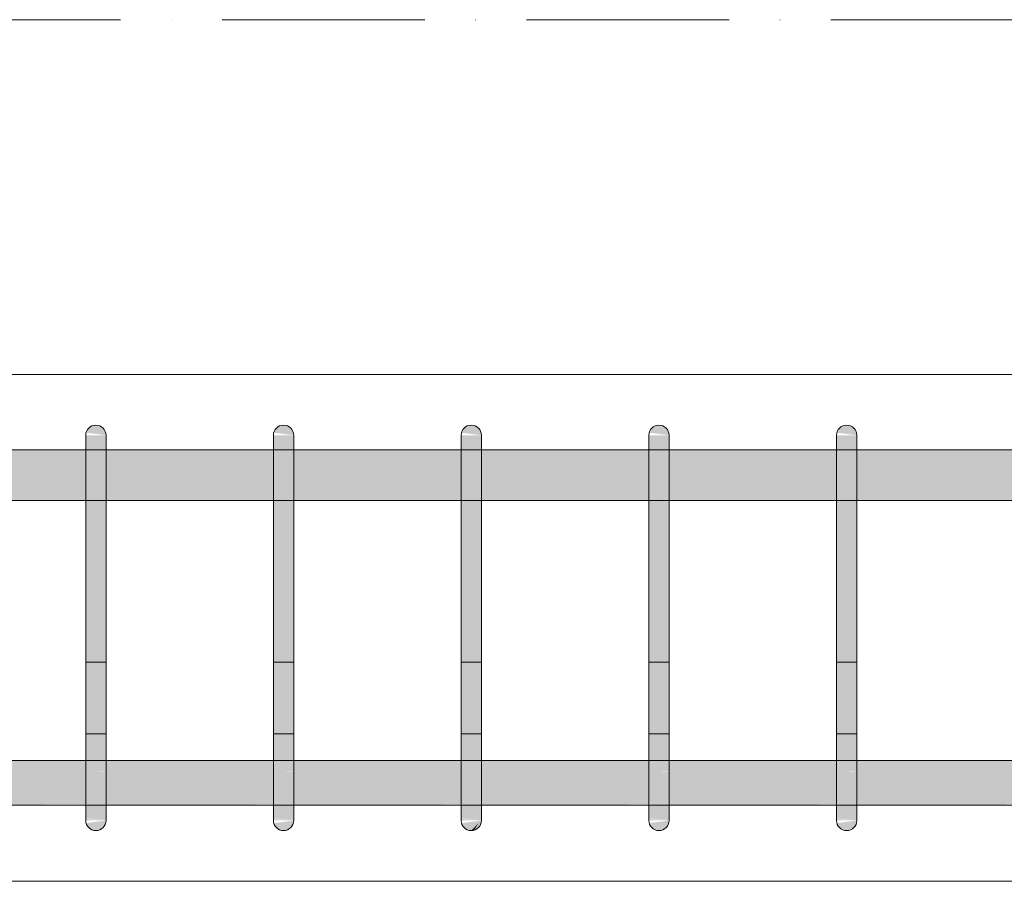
# Model space of a CAD drawing. Header units: millimetres. Extents: x -25607 to 9385, y 1894 to 10168.
# Tile 24 of 181: x -19703 to -19217, y 8670 to 9095. Entities that reach past the tile are written whole.
import ezdxf

# ---------------------------------------------------------------- set-up
doc = ezdxf.new("R2010")
doc.units = ezdxf.units.MM
doc.linetypes.add('Čerchovaná', pattern=[150, 100, -25, 0, -25])
for name, color, linetype, lineweight in [('A-FLOR-LEVL', 51, 'Continuous', 5), ('S-BEAM', 12, 'Continuous', 9), ('S-RBAR', 171, 'Continuous', 5)]:
    doc.layers.add(name, color=color, linetype=linetype, lineweight=lineweight)

msp = doc.modelspace()

# ---------------------------------------------------------------- hatches: boundary and pattern name
at = {"layer": 'S-RBAR'}
for points in [[(-19660, 8890), (-19660.17, 8891.29), (-19660.67, 8892.5), (-19661.46, 8893.54), (-19662.5, 8894.33), (-19663.71, 8894.83), (-19665, 8895), (-19666.29, 8894.83), (-19667.5, 8894.33), (-19668.54, 8893.54), (-19669.33, 8892.5), (-19669.83, 8891.29), (-19660.17, 8890.02)], [(-19567.45, 8890), (-19567.62, 8891.29), (-19568.12, 8892.5), (-19568.92, 8893.54), (-19569.95, 8894.33), (-19571.16, 8894.83), (-19572.45, 8895), (-19573.75, 8894.83), (-19574.95, 8894.33), (-19575.99, 8893.54), (-19576.78, 8892.5), (-19577.28, 8891.29), (-19567.62, 8890.02)], [(-19474.91, 8890), (-19475.08, 8891.29), (-19475.58, 8892.5), (-19476.37, 8893.54), (-19477.41, 8894.33), (-19478.62, 8894.83), (-19479.91, 8895), (-19481.2, 8894.83), (-19482.41, 8894.33), (-19483.44, 8893.54), (-19484.24, 8892.5), (-19484.74, 8891.29), (-19475.08, 8890.02)], [(-19382.36, 8890), (-19382.53, 8891.29), (-19383.03, 8892.5), (-19383.83, 8893.54), (-19384.86, 8894.33), (-19386.07, 8894.83), (-19387.36, 8895), (-19388.66, 8894.83), (-19389.86, 8894.33), (-19390.9, 8893.54), (-19391.69, 8892.5), (-19392.19, 8891.29), (-19382.53, 8890.02)], [(-19289.82, 8890), (-19289.99, 8891.29), (-19290.49, 8892.5), (-19291.28, 8893.54), (-19292.32, 8894.33), (-19293.52, 8894.83), (-19294.82, 8895), (-19296.11, 8894.83), (-19297.32, 8894.33), (-19298.35, 8893.54), (-19299.15, 8892.5), (-19299.65, 8891.29), (-19289.99, 8890.02)], [(-19660, 8865), (-19660, 8890), (-19670, 8890), (-19670, 8865)], [(-19567.45, 8865), (-19567.45, 8890), (-19577.45, 8890), (-19577.45, 8865)], [(-19474.91, 8865), (-19474.91, 8890), (-19484.91, 8890), (-19484.91, 8865)], [(-19382.36, 8865), (-19382.36, 8890), (-19392.36, 8890), (-19392.36, 8865)], [(-19289.82, 8865), (-19289.82, 8890), (-19299.82, 8890), (-19299.82, 8865)], [(-19660, 8725), (-19660, 8865), (-19670, 8865), (-19670, 8725)], [(-19567.45, 8725), (-19567.45, 8865), (-19577.45, 8865), (-19577.45, 8725)], [(-19484.91, 8725), (-19474.91, 8725), (-19474.91, 8865), (-19484.91, 8865), (-19484.91, 8741.44)], [(-19392.36, 8725), (-19382.36, 8725), (-19382.36, 8865), (-19392.36, 8865), (-19392.36, 8741.44)], [(-19295.67, 8725), (-19289.82, 8725), (-19289.82, 8865), (-19299.82, 8865), (-19299.82, 8725)], [(-19665, 8695), (-19663.71, 8695.17), (-19662.5, 8695.67), (-19661.46, 8696.46), (-19660.67, 8697.5), (-19660.17, 8698.71), (-19660.17, 8699.98), (-19669.83, 8698.71), (-19669.33, 8697.5), (-19668.54, 8696.46), (-19667.5, 8695.67), (-19666.29, 8695.17)], [(-19572.45, 8695), (-19571.16, 8695.17), (-19569.95, 8695.67), (-19568.92, 8696.46), (-19568.12, 8697.5), (-19567.62, 8698.71), (-19567.62, 8699.98), (-19577.28, 8698.71), (-19576.78, 8697.5), (-19575.99, 8696.46), (-19574.95, 8695.67), (-19573.75, 8695.17)], [(-19479.91, 8695), (-19478.62, 8695.17), (-19477.41, 8695.67), (-19476.37, 8696.46), (-19475.58, 8697.5), (-19475.08, 8698.71), (-19474.91, 8700), (-19484.74, 8698.71), (-19484.24, 8697.5), (-19483.44, 8696.46), (-19482.41, 8695.67), (-19481.2, 8695.17)], [(-19387.36, 8695), (-19386.07, 8695.17), (-19384.86, 8695.67), (-19383.83, 8696.46), (-19383.03, 8697.5), (-19382.53, 8698.71), (-19382.53, 8699.98), (-19392.19, 8698.71), (-19391.69, 8697.5), (-19390.9, 8696.46), (-19389.86, 8695.67), (-19388.66, 8695.17)], [(-19294.82, 8695), (-19293.52, 8695.17), (-19292.32, 8695.67), (-19291.28, 8696.46), (-19290.49, 8697.5), (-19289.99, 8698.71), (-19289.99, 8699.98), (-19299.65, 8698.71), (-19299.15, 8697.5), (-19298.35, 8696.46), (-19297.32, 8695.67), (-19295.67, 8695.11)]]:
    msp.add_hatch(color=7, dxfattribs=at).paths.add_polyline_path(points)
h = msp.add_hatch(color=7, dxfattribs=at)
h.paths.add_polyline_path([(-21152.5, 8857.8), (-21003.57, 8857.8), (-21003.57, 8882.8), (-21152.5, 8882.8), (-21152.5, 8863.81)])
h.paths.add_polyline_path([(-20993.57, 8857.8), (-20814.64, 8857.8), (-20814.64, 8882.8), (-20993.57, 8882.8), (-20993.57, 8863.81)])
h.paths.add_polyline_path([(-17684.1, 8857.8), (-17684.1, 8882.8), (-17722.49, 8882.8), (-17722.49, 8857.8), (-17713.9, 8857.8)])
h.paths.add_polyline_path([(-15707.76, 8857.8), (-15577.5, 8857.8), (-15577.5, 8882.8), (-15731.67, 8882.8), (-15731.67, 8857.8)])
h.paths.add_polyline_path([(-17674.1, 8857.8), (-17635.71, 8857.8), (-17635.71, 8882.8), (-17674.1, 8882.8), (-17674.1, 8863.81)])
h.paths.add_polyline_path([(-20804.64, 8857.8), (-20625.71, 8857.8), (-20625.71, 8882.8), (-20804.64, 8882.8), (-20804.64, 8863.81)])
h.paths.add_polyline_path([(-17587.32, 8857.8), (-17587.32, 8882.8), (-17625.71, 8882.8), (-17625.71, 8857.8)])
h.paths.add_polyline_path([(-17577.32, 8857.8), (-17538.93, 8857.8), (-17538.93, 8882.8), (-17577.32, 8882.8), (-17577.32, 8863.81)])
h.paths.add_polyline_path([(-17780.88, 8857.8), (-17780.88, 8882.8), (-17819.27, 8882.8), (-17819.27, 8857.8), (-17791.06, 8857.8)])
h.paths.add_polyline_path([(-17732.49, 8857.8), (-17732.49, 8882.8), (-17770.88, 8882.8), (-17770.88, 8857.8)])
h.paths.add_polyline_path([(-17829.27, 8857.8), (-17829.27, 8882.8), (-17867.66, 8882.8), (-17867.66, 8857.8)])
h.paths.add_polyline_path([(-17480.54, 8857.8), (-17390.54, 8857.8), (-17390.54, 8882.8), (-17480.54, 8882.8), (-17480.54, 8863.81)])
h.paths.add_polyline_path([(-17528.93, 8857.8), (-17490.54, 8857.8), (-17490.54, 8882.8), (-17528.93, 8882.8), (-17528.93, 8863.81)])
h.paths.add_polyline_path([(-20615.71, 8857.8), (-20436.79, 8857.8), (-20436.79, 8882.8), (-20615.71, 8882.8), (-20615.71, 8863.81)])
h.paths.add_polyline_path([(-20426.79, 8857.8), (-20247.86, 8857.8), (-20247.86, 8882.8), (-20426.79, 8882.8), (-20426.79, 8863.81)])
h.paths.add_polyline_path([(-20237.86, 8857.8), (-20058.93, 8857.8), (-20058.93, 8882.8), (-20237.86, 8882.8), (-20237.86, 8863.81)])
h.paths.add_polyline_path([(-20048.93, 8857.8), (-19870, 8857.8), (-19870, 8882.8), (-20048.93, 8882.8), (-20048.93, 8863.81)])
h.paths.add_polyline_path([(-17288, 8857.8), (-17205.45, 8857.8), (-17205.45, 8882.8), (-17288, 8882.8), (-17288, 8863.81)])
h.paths.add_polyline_path([(-17380.54, 8857.8), (-17298, 8857.8), (-17298, 8882.8), (-17380.54, 8882.8), (-17380.54, 8863.81)])
h.paths.add_polyline_path([(-17102.91, 8857.8), (-17020.36, 8857.8), (-17020.36, 8882.8), (-17102.91, 8882.8), (-17102.91, 8863.81)])
h.paths.add_polyline_path([(-17195.45, 8857.8), (-17112.91, 8857.8), (-17112.91, 8882.8), (-17195.45, 8882.8), (-17195.45, 8863.81)])
h.paths.add_polyline_path([(-17010.36, 8857.8), (-16927.82, 8857.8), (-16927.82, 8882.8), (-17010.36, 8882.8), (-17010.36, 8863.81)])
h.paths.add_polyline_path([(-17974.44, 8857.8), (-17974.44, 8882.8), (-18012.83, 8882.8), (-18012.83, 8857.8)])
h.paths.add_polyline_path([(-17926.05, 8857.8), (-17926.05, 8882.8), (-17964.44, 8882.8), (-17964.44, 8857.8)])
h.paths.add_polyline_path([(-17877.66, 8857.8), (-17877.66, 8882.8), (-17916.05, 8882.8), (-17916.05, 8857.8)])
h.paths.add_polyline_path([(-18168, 8857.8), (-18168, 8882.8), (-18206.38, 8882.8), (-18206.38, 8857.8), (-18176.86, 8857.8)])
h.paths.add_polyline_path([(-19860, 8857.8), (-19670, 8857.8), (-19670, 8882.8), (-19860, 8882.8), (-19860, 8863.81)])
h.paths.add_polyline_path([(-18158, 8857.8), (-18119.61, 8857.8), (-18119.61, 8882.8), (-18158, 8882.8), (-18158, 8863.81)])
h.paths.add_polyline_path([(-19567.45, 8857.8), (-19484.91, 8857.8), (-19484.91, 8882.8), (-19567.45, 8882.8), (-19567.45, 8863.81)])
h.paths.add_polyline_path([(-19660, 8857.8), (-19577.45, 8857.8), (-19577.45, 8882.8), (-19660, 8882.8), (-19660, 8863.81)])
h.paths.add_polyline_path([(-15741.67, 8857.8), (-15741.67, 8882.8), (-15900.83, 8882.8), (-15900.83, 8857.8), (-15862.08, 8857.8)])
h.paths.add_polyline_path([(-15910.83, 8857.8), (-15910.83, 8882.8), (-16070, 8882.8), (-16070, 8857.8), (-16016.39, 8857.8)])
h.paths.add_polyline_path([(-16080, 8857.8), (-16080, 8882.8), (-16270, 8882.8), (-16270, 8857.8), (-16170.71, 8857.8)])
h.paths.add_polyline_path([(-16280, 8857.8), (-16280, 8882.8), (-16362.55, 8882.8), (-16362.55, 8857.8), (-16325.03, 8857.8)])
h.paths.add_polyline_path([(-18071.22, 8857.8), (-18071.22, 8882.8), (-18109.61, 8882.8), (-18109.61, 8857.8)])
h.paths.add_polyline_path([(-19474.91, 8857.8), (-19392.36, 8857.8), (-19392.36, 8882.8), (-19474.91, 8882.8), (-19474.91, 8863.81)])
h.paths.add_polyline_path([(-18022.83, 8857.8), (-18022.83, 8882.8), (-18061.22, 8882.8), (-18061.22, 8857.8)])
h.paths.add_polyline_path([(-18313.16, 8857.8), (-18313.16, 8882.8), (-18351.55, 8882.8), (-18351.55, 8857.8), (-18331.18, 8857.8)])
h.paths.add_polyline_path([(-18264.77, 8857.8), (-18264.77, 8882.8), (-18303.16, 8882.8), (-18303.16, 8857.8)])
h.paths.add_polyline_path([(-18216.38, 8857.8), (-18216.38, 8882.8), (-18254.77, 8882.8), (-18254.77, 8857.8)])
h.paths.add_polyline_path([(-18458.33, 8857.8), (-18458.33, 8882.8), (-18549.46, 8882.8), (-18549.46, 8857.8), (-18485.49, 8857.8)])
h.paths.add_polyline_path([(-18409.94, 8857.8), (-18409.94, 8882.8), (-18448.33, 8882.8), (-18448.33, 8857.8)])
h.paths.add_polyline_path([(-16825.27, 8857.8), (-16742.73, 8857.8), (-16742.73, 8882.8), (-16825.27, 8882.8), (-16825.27, 8863.81)])
h.paths.add_polyline_path([(-16917.82, 8857.8), (-16835.27, 8857.8), (-16835.27, 8882.8), (-16917.82, 8882.8), (-16917.82, 8863.81)])
h.paths.add_polyline_path([(-16640.18, 8857.8), (-16557.64, 8857.8), (-16557.64, 8882.8), (-16640.18, 8882.8), (-16640.18, 8863.81)])
h.paths.add_polyline_path([(-16732.73, 8857.8), (-16650.18, 8857.8), (-16650.18, 8882.8), (-16732.73, 8882.8), (-16732.73, 8863.81)])
h.paths.add_polyline_path([(-19289.82, 8857.8), (-19207.27, 8857.8), (-19207.27, 8882.8), (-19289.82, 8882.8), (-19289.82, 8863.81)])
h.paths.add_polyline_path([(-19382.36, 8857.8), (-19299.82, 8857.8), (-19299.82, 8882.8), (-19382.36, 8882.8), (-19382.36, 8863.81)])
h.paths.add_polyline_path([(-19104.73, 8857.8), (-19022.18, 8857.8), (-19022.18, 8882.8), (-19104.73, 8882.8), (-19104.73, 8863.81)])
h.paths.add_polyline_path([(-19197.27, 8857.8), (-19114.73, 8857.8), (-19114.73, 8882.8), (-19197.27, 8882.8), (-19197.27, 8863.81)])
h.paths.add_polyline_path([(-16547.64, 8857.8), (-16465.09, 8857.8), (-16465.09, 8882.8), (-16547.64, 8882.8), (-16547.64, 8863.81)])
h.paths.add_polyline_path([(-19012.18, 8857.8), (-18929.64, 8857.8), (-18929.64, 8882.8), (-19012.18, 8882.8), (-19012.18, 8863.81)])
h.paths.add_polyline_path([(-18827.09, 8857.8), (-18744.55, 8857.8), (-18744.55, 8882.8), (-18827.09, 8882.8), (-18827.09, 8863.81)])
h.paths.add_polyline_path([(-18919.64, 8857.8), (-18837.09, 8857.8), (-18837.09, 8882.8), (-18919.64, 8882.8), (-18919.64, 8863.81)])
h.paths.add_polyline_path([(-16455.09, 8857.8), (-16372.55, 8857.8), (-16372.55, 8882.8), (-16455.09, 8882.8), (-16455.09, 8863.81)])
h.paths.add_polyline_path([(-18399.94, 8857.8), (-18361.55, 8857.8), (-18361.55, 8882.8), (-18399.94, 8882.8), (-18399.94, 8863.81)])
h.paths.add_polyline_path([(-18559.46, 8857.8), (-18559.46, 8882.8), (-18642, 8882.8), (-18642, 8857.8), (-18639.81, 8857.8)])
h.paths.add_polyline_path([(-18652, 8857.8), (-18652, 8882.8), (-18734.55, 8882.8), (-18734.55, 8857.8)])
h = msp.add_hatch(color=7, dxfattribs=at)
h.paths.add_polyline_path([(-24601.03, 8707.64), (-24603.19, 8710.85), (-24605, 8715.21), (-24605, 8707.64), (-24602.84, 8707.64)])
h.paths.add_polyline_path([(-22960.74, 8707.64), (-22900.09, 8707.92), (-22900.09, 8729.64), (-22982.64, 8729.64), (-22982.64, 8707.64)])
h.paths.add_polyline_path([(-22890.09, 8707.64), (-22807.55, 8707.92), (-22807.55, 8729.64), (-22890.09, 8729.64), (-22890.09, 8707.92)])
h.paths.add_polyline_path([(-17983.96, 8707.64), (-17980, 8707.64), (-17980, 8729.64), (-18012.83, 8729.64), (-18012.83, 8707.64)])
h.paths.add_polyline_path([(-22992.64, 8707.64), (-22992.64, 8729.64), (-23075.18, 8729.64), (-23075.18, 8707.64), (-22999.32, 8707.64)])
h.paths.add_polyline_path([(-22797.55, 8707.64), (-22715, 8707.92), (-22715, 8729.64), (-22797.55, 8729.64), (-22797.55, 8707.92)])
h.paths.add_polyline_path([(-22705, 8707.64), (-22515, 8707.92), (-22515, 8729.64), (-22705, 8729.64), (-22705, 8707.92)])
h.paths.add_polyline_path([(-18022.83, 8707.64), (-18022.83, 8729.64), (-18061.22, 8729.64), (-18061.12, 8707.64)])
h.paths.add_polyline_path([(-23085.18, 8707.64), (-23085.18, 8729.64), (-23167.73, 8729.64), (-23167.73, 8707.64), (-23115.06, 8707.64)])
h.paths.add_polyline_path([(-22505, 8707.64), (-22326.07, 8707.92), (-22326.07, 8729.64), (-22505, 8729.64), (-22505, 8707.92)])
h.paths.add_polyline_path([(-22316.07, 8707.64), (-22137.14, 8707.92), (-22137.14, 8729.64), (-22316.07, 8729.64), (-22316.07, 8707.92)])
h.paths.add_polyline_path([(-18071.22, 8707.64), (-18071.22, 8729.64), (-18109.61, 8729.64), (-18109.61, 8707.64), (-18099.7, 8707.64)])
h.paths.add_polyline_path([(-23177.73, 8707.64), (-23177.73, 8729.64), (-23260.27, 8729.64), (-23260.27, 8707.64), (-23192.22, 8707.64)])
h.paths.add_polyline_path([(-22127.14, 8707.64), (-21948.21, 8707.92), (-21948.21, 8729.64), (-22127.14, 8729.64), (-22127.14, 8707.92)])
h.paths.add_polyline_path([(-24558, 8707.64), (-24543.42, 8707.92), (-24543.42, 8729.64), (-24558, 8729.64), (-24558, 8707.92)])
h.paths.add_polyline_path([(-18119.61, 8707.64), (-18119.61, 8729.64), (-18158, 8729.64), (-18158, 8707.64), (-18138.28, 8707.64)])
h.paths.add_polyline_path([(-21938.21, 8707.64), (-21759.29, 8707.92), (-21759.29, 8729.64), (-21938.21, 8729.64), (-21938.21, 8707.92)])
h.paths.add_polyline_path([(-23270.27, 8707.64), (-23270.27, 8729.64), (-23352.82, 8729.64), (-23352.82, 8707.64), (-23307.95, 8707.64)])
h.paths.add_polyline_path([(-24580.95, 8707.64), (-24578, 8707.92), (-24578, 8729.64), (-24580.95, 8729.64), (-24580.95, 8707.92)])
h.paths.add_polyline_path([(-21749.29, 8707.64), (-21570.36, 8707.92), (-21570.36, 8729.64), (-21749.29, 8729.64), (-21749.29, 8707.92)])
h.paths.add_polyline_path([(-18168, 8707.64), (-18168, 8729.64), (-18206.38, 8729.64), (-18206.38, 8707.64), (-18176.86, 8707.64)])
h.paths.add_polyline_path([(-23362.82, 8707.64), (-23362.82, 8729.64), (-23445.36, 8729.64), (-23445.36, 8707.64), (-23385.11, 8707.64)])
h.paths.add_polyline_path([(-21560.36, 8707.64), (-21381.43, 8707.92), (-21381.43, 8729.64), (-21560.36, 8729.64), (-21560.36, 8707.92)])
h.paths.add_polyline_path([(-23455.36, 8707.64), (-23455.36, 8729.64), (-23537.91, 8729.64), (-23537.91, 8707.64), (-23462.27, 8707.64)])
h.paths.add_polyline_path([(-21371.43, 8707.64), (-21192.5, 8707.92), (-21192.5, 8729.64), (-21371.43, 8729.64), (-21371.43, 8707.92)])
h.paths.add_polyline_path([(-18216.38, 8707.64), (-18216.38, 8729.64), (-18254.77, 8729.64), (-18254.77, 8707.64), (-18254.02, 8707.64)])
h.paths.add_polyline_path([(-21182.5, 8707.64), (-21003.57, 8707.92), (-21003.57, 8729.64), (-21182.5, 8729.64), (-21182.5, 8707.92)])
h.paths.add_polyline_path([(-24533.42, 8707.64), (-24495.89, 8707.92), (-24495.89, 8729.64), (-24533.42, 8729.64), (-24533.42, 8707.92)])
h.paths.add_polyline_path([(-20993.57, 8707.64), (-20814.64, 8707.92), (-20814.64, 8729.64), (-20993.57, 8729.64), (-20993.57, 8707.92)])
h.paths.add_polyline_path([(-23547.91, 8707.64), (-23547.91, 8729.64), (-23630.45, 8729.64), (-23630.45, 8707.64), (-23578.01, 8707.64)])
h.paths.add_polyline_path([(-18264.77, 8707.64), (-18264.77, 8729.64), (-18303.16, 8729.64), (-18303.16, 8707.64), (-18292.6, 8707.64)])
h.paths.add_polyline_path([(-24485.89, 8707.64), (-24448.36, 8707.92), (-24448.36, 8729.64), (-24485.89, 8729.64), (-24485.89, 8707.92)])
h.paths.add_polyline_path([(-20804.64, 8707.64), (-20625.71, 8707.92), (-20625.71, 8729.64), (-20804.64, 8729.64), (-20804.64, 8707.92)])
h.paths.add_polyline_path([(-20615.71, 8707.64), (-20436.79, 8707.92), (-20436.79, 8729.64), (-20615.71, 8729.64), (-20615.71, 8707.92)])
h.paths.add_polyline_path([(-18313.16, 8707.64), (-18313.16, 8729.64), (-18351.55, 8729.64), (-18351.55, 8707.64), (-18331.18, 8707.64)])
h.paths.add_polyline_path([(-23640.45, 8707.64), (-23640.45, 8729.64), (-23723, 8729.64), (-23723, 8707.64), (-23655.17, 8707.64)])
h.paths.add_polyline_path([(-20426.79, 8707.64), (-20247.86, 8707.92), (-20247.86, 8729.64), (-20426.79, 8729.64), (-20426.79, 8707.92)])
h.paths.add_polyline_path([(-24438.36, 8707.64), (-24400.83, 8707.92), (-24400.83, 8729.64), (-24438.36, 8729.64), (-24438.36, 8707.92)])
h.paths.add_polyline_path([(-20237.86, 8707.64), (-20058.93, 8707.92), (-20058.93, 8729.64), (-20237.86, 8729.64), (-20237.86, 8707.92)])
h.paths.add_polyline_path([(-18361.55, 8707.64), (-18361.55, 8729.64), (-18399.94, 8729.64), (-18399.94, 8707.64), (-18369.76, 8707.64)])
h.paths.add_polyline_path([(-23733, 8707.64), (-23733, 8729.64), (-23815.54, 8729.64), (-23815.54, 8707.64), (-23770.91, 8707.64)])
h.paths.add_polyline_path([(-20048.93, 8707.64), (-19870, 8707.92), (-19870, 8729.64), (-20048.93, 8729.64), (-20048.93, 8707.92)])
h.paths.add_polyline_path([(-19860, 8707.64), (-19670, 8707.92), (-19670, 8729.64), (-19860, 8729.64), (-19860, 8707.92)])
h.paths.add_polyline_path([(-18409.94, 8707.64), (-18409.94, 8729.64), (-18448.33, 8729.64), (-18448.33, 8707.64), (-18446.91, 8707.64)])
h.paths.add_polyline_path([(-23825.54, 8707.64), (-23825.54, 8729.64), (-23915.54, 8729.64), (-23915.54, 8707.64), (-23848.07, 8707.64)])
h.paths.add_polyline_path([(-24390.83, 8707.64), (-24353.31, 8707.92), (-24353.31, 8729.64), (-24390.83, 8729.64), (-24390.83, 8707.92)])
h.paths.add_polyline_path([(-19660, 8707.64), (-19577.45, 8707.92), (-19577.45, 8729.64), (-19660, 8729.64), (-19660, 8707.92)])
h.paths.add_polyline_path([(-18458.33, 8707.64), (-18458.33, 8729.64), (-18549.46, 8729.64), (-18549.46, 8707.64), (-18485.49, 8707.64)])
h.paths.add_polyline_path([(-19567.45, 8707.64), (-19484.91, 8707.92), (-19484.91, 8729.64), (-19567.45, 8729.64), (-19567.45, 8707.92)])
h.paths.add_polyline_path([(-23925.54, 8707.64), (-23925.54, 8729.64), (-23963.07, 8729.64), (-23963.07, 8707.64)])
h.paths.add_polyline_path([(-19474.91, 8707.64), (-19392.36, 8707.92), (-19392.36, 8729.64), (-19474.91, 8729.64), (-19474.91, 8707.92)])
h.paths.add_polyline_path([(-23973.07, 8707.64), (-23973.07, 8729.64), (-24010.6, 8729.64), (-24010.6, 8707.64), (-24002.39, 8707.64)])
h.paths.add_polyline_path([(-19382.36, 8707.64), (-19299.82, 8707.92), (-19299.82, 8729.64), (-19382.36, 8729.64), (-19382.36, 8707.92)])
h.paths.add_polyline_path([(-24020.6, 8707.64), (-24020.6, 8729.64), (-24058.13, 8729.64), (-24058.13, 8707.64), (-24040.97, 8707.64)])
h.paths.add_polyline_path([(-18559.46, 8707.64), (-18559.46, 8729.64), (-18642, 8729.64), (-18642, 8707.64), (-18562.65, 8707.64)])
h.paths.add_polyline_path([(-19289.82, 8707.64), (-19207.27, 8707.92), (-19207.27, 8729.64), (-19289.82, 8729.64), (-19289.82, 8707.92)])
h.paths.add_polyline_path([(-24068.13, 8707.64), (-24068.13, 8729.64), (-24105.66, 8729.64), (-24105.66, 8707.64), (-24079.55, 8707.64)])
h.paths.add_polyline_path([(-19197.27, 8707.64), (-19114.73, 8707.92), (-19114.73, 8729.64), (-19197.27, 8729.64), (-19197.27, 8707.92)])
h.paths.add_polyline_path([(-24343.31, 8707.64), (-24305.78, 8707.92), (-24305.78, 8729.64), (-24343.31, 8729.64), (-24343.31, 8707.92)])
h.paths.add_polyline_path([(-24115.66, 8707.64), (-24115.66, 8729.64), (-24153.19, 8729.64), (-24153.19, 8707.64), (-24118.13, 8707.64)])
h.paths.add_polyline_path([(-19104.73, 8707.64), (-19022.18, 8707.92), (-19022.18, 8729.64), (-19104.73, 8729.64), (-19104.73, 8707.92)])
h.paths.add_polyline_path([(-24295.78, 8707.64), (-24258.25, 8707.92), (-24258.25, 8729.64), (-24295.78, 8729.64), (-24295.78, 8707.92)])
h.paths.add_polyline_path([(-19012.18, 8707.64), (-18929.64, 8707.92), (-18929.64, 8729.64), (-19012.18, 8729.64), (-19012.18, 8707.92)])
h.paths.add_polyline_path([(-18652, 8707.64), (-18652, 8729.64), (-18734.55, 8729.64), (-18734.55, 8707.64), (-18678.39, 8707.64)])
h.paths.add_polyline_path([(-24181.69, 8707.64), (-24176.86, 8707.68), (-24172.72, 8710.86), (-24169.54, 8715), (-24167.54, 8719.82), (-24166.86, 8725), (-24167.54, 8729.64), (-24200.72, 8729.64), (-24200.72, 8710.64), (-24196.76, 8707.64), (-24192.04, 8707.64)])
h.paths.add_polyline_path([(-18919.64, 8707.64), (-18837.09, 8707.92), (-18837.09, 8729.64), (-18919.64, 8729.64), (-18919.64, 8707.92)])
h.paths.add_polyline_path([(-24211.93, 8707.64), (-24233.93, 8729.64), (-24248.25, 8729.64), (-24248.25, 8707.64), (-24233.87, 8707.64)])
h.paths.add_polyline_path([(-18827.09, 8707.64), (-18744.55, 8707.92), (-18744.55, 8729.64), (-18827.09, 8729.64), (-18827.09, 8707.92)])
h.paths.add_polyline_path([(-24590.95, 8710.82), (-24590.95, 8729.64), (-24596.86, 8729.64), (-24596.86, 8725), (-24596.18, 8719.82), (-24594.18, 8715), (-24590.99, 8710.85)])
h.paths.add_polyline_path([(-24210.72, 8720.57), (-24210.72, 8729.64), (-24219.78, 8729.64), (-24215.15, 8725)])
h = msp.add_hatch(color=7, dxfattribs=at)
h.paths.add_polyline_path([(-19660, 8703.08), (-19660, 8703.74), (-19661.36, 8703.89), (-19662.2, 8703.51)])
h.paths.add_polyline_path([(-19665.49, 8705.53), (-19667.17, 8707.49), (-19670, 8707.92), (-19670, 8706.75)])
h.paths.add_polyline_path([(-19660, 8711.72), (-19660, 8713.44), (-19670, 8715.43), (-19665.28, 8711.91)])
h.paths.add_polyline_path([(-19670, 8724.03), (-19660, 8724.24), (-19660, 8725), (-19670, 8725)])
h = msp.add_hatch(color=7, dxfattribs=at)
h.paths.add_polyline_path([(-19660, 8700), (-19660, 8703.08), (-19662.2, 8703.51), (-19661.36, 8703.89), (-19660, 8703.74), (-19660, 8711.72), (-19664.53, 8711.99), (-19670, 8715.43), (-19670, 8708.15), (-19667.03, 8707.32), (-19665.49, 8705.53), (-19670, 8706.75), (-19669.83, 8700.99), (-19667.91, 8700.85), (-19663.71, 8700.4)])
h.paths.add_polyline_path([(-19665, 8700), (-19660, 8700), (-19670, 8700.85), (-19669.83, 8700)])
h.paths.add_polyline_path([(-19660, 8713.44), (-19660, 8724.24), (-19662.03, 8724.03), (-19670, 8724.03), (-19670, 8715.43)])
h = msp.add_hatch(color=7, dxfattribs=at)
h.paths.add_polyline_path([(-19567.45, 8703.08), (-19567.45, 8703.74), (-19568.81, 8703.89), (-19569.66, 8703.51)])
h.paths.add_polyline_path([(-19572.95, 8705.53), (-19574.63, 8707.49), (-19577.45, 8707.92), (-19577.45, 8706.75)])
h.paths.add_polyline_path([(-19567.45, 8711.72), (-19567.45, 8713.44), (-19577.45, 8715.43), (-19572.73, 8711.91)])
h.paths.add_polyline_path([(-19577.45, 8724.03), (-19567.45, 8724.24), (-19567.45, 8725), (-19577.45, 8725)])
h = msp.add_hatch(color=7, dxfattribs=at)
h.paths.add_polyline_path([(-19567.45, 8700), (-19567.45, 8703.08), (-19569.66, 8703.51), (-19568.81, 8703.89), (-19567.45, 8703.74), (-19567.45, 8711.72), (-19571.99, 8711.99), (-19577.45, 8715.43), (-19577.45, 8708.15), (-19574.48, 8707.32), (-19572.95, 8705.53), (-19577.45, 8706.75), (-19577.28, 8700.99), (-19575.37, 8700.85), (-19571.16, 8700.4)])
h.paths.add_polyline_path([(-19572.45, 8700), (-19567.45, 8700), (-19577.45, 8700.85), (-19577.28, 8700)])
h.paths.add_polyline_path([(-19567.45, 8713.44), (-19567.45, 8724.24), (-19569.48, 8724.03), (-19577.45, 8724.03), (-19577.45, 8715.43)])
h = msp.add_hatch(color=7, dxfattribs=at)
h.paths.add_polyline_path([(-19474.91, 8703.08), (-19474.91, 8703.74), (-19476.27, 8703.89), (-19477.11, 8703.51)])
h.paths.add_polyline_path([(-19480.4, 8705.53), (-19482.08, 8707.49), (-19484.91, 8707.92), (-19484.91, 8706.75)])
h.paths.add_polyline_path([(-19474.91, 8711.72), (-19474.91, 8713.44), (-19484.91, 8715.43), (-19480.18, 8711.91)])
h.paths.add_polyline_path([(-19476.94, 8724.03), (-19474.91, 8724.24), (-19474.91, 8725), (-19484.91, 8725), (-19484.91, 8724.03)])
h = msp.add_hatch(color=7, dxfattribs=at)
h.paths.add_polyline_path([(-19484.91, 8715.43), (-19474.91, 8713.44), (-19474.91, 8724.24), (-19476.94, 8724.03), (-19484.91, 8724.03), (-19484.91, 8722.55)])
h.paths.add_polyline_path([(-19474.91, 8700), (-19474.91, 8703.08), (-19477.11, 8703.51), (-19476.27, 8703.89), (-19474.91, 8703.74), (-19474.91, 8711.72), (-19479.44, 8711.99), (-19484.91, 8715.43), (-19484.91, 8708.15), (-19481.94, 8707.32), (-19480.4, 8705.53), (-19484.91, 8706.75), (-19484.74, 8700.99), (-19482.82, 8700.85), (-19478.62, 8700.4)])
h.paths.add_polyline_path([(-19474.91, 8700), (-19484.91, 8700.85), (-19484.74, 8700)])
h = msp.add_hatch(color=7, dxfattribs=at)
h.paths.add_polyline_path([(-19382.36, 8703.08), (-19382.36, 8703.74), (-19383.72, 8703.89), (-19384.57, 8703.51)])
h.paths.add_polyline_path([(-19387.85, 8705.53), (-19389.54, 8707.49), (-19392.36, 8707.92), (-19392.36, 8706.75)])
h.paths.add_polyline_path([(-19382.36, 8711.72), (-19382.36, 8713.44), (-19392.36, 8715.43), (-19387.64, 8711.91)])
h.paths.add_polyline_path([(-19392.36, 8724.03), (-19382.36, 8724.24), (-19382.36, 8725), (-19392.36, 8725)])
h = msp.add_hatch(color=7, dxfattribs=at)
h.paths.add_polyline_path([(-19382.36, 8700), (-19382.36, 8703.08), (-19384.57, 8703.51), (-19383.72, 8703.89), (-19382.36, 8703.74), (-19382.36, 8711.72), (-19386.89, 8711.99), (-19392.36, 8715.43), (-19392.36, 8708.15), (-19389.39, 8707.32), (-19387.85, 8705.53), (-19392.36, 8706.75), (-19392.19, 8700.99), (-19390.28, 8700.85), (-19386.07, 8700.4)])
h.paths.add_polyline_path([(-19387.36, 8700), (-19382.36, 8700), (-19392.36, 8700.85), (-19392.19, 8700)])
h.paths.add_polyline_path([(-19382.36, 8713.44), (-19382.36, 8724.24), (-19384.39, 8724.03), (-19392.36, 8724.03), (-19392.36, 8715.43)])
h = msp.add_hatch(color=7, dxfattribs=at)
h.paths.add_polyline_path([(-19289.82, 8703.08), (-19289.82, 8703.74), (-19291.18, 8703.89), (-19292.02, 8703.51)])
h.paths.add_polyline_path([(-19295.67, 8705.63), (-19295.67, 8705.95), (-19296.99, 8707.49), (-19299.82, 8707.92), (-19299.82, 8706.75)])
h.paths.add_polyline_path([(-19289.82, 8711.72), (-19289.82, 8713.44), (-19299.82, 8715.43), (-19295.67, 8712.34), (-19295.67, 8711.84), (-19295.09, 8711.91)])
h.paths.add_polyline_path([(-19299.82, 8724.03), (-19289.82, 8724.24), (-19289.82, 8725), (-19299.82, 8725)])
h = msp.add_hatch(color=7, dxfattribs=at)
h.paths.add_polyline_path([(-19299.65, 8700), (-19289.82, 8700), (-19299.82, 8700.85), (-19299.82, 8700)])
h.paths.add_polyline_path([(-19289.82, 8700), (-19289.82, 8703.08), (-19292.02, 8703.51), (-19291.18, 8703.89), (-19289.82, 8703.74), (-19289.82, 8711.72), (-19295.67, 8711.93), (-19295.67, 8712.82), (-19299.82, 8715.43), (-19299.82, 8708.15), (-19296.85, 8707.32), (-19295.67, 8705.63), (-19299.82, 8706.75), (-19299.65, 8700.99), (-19295.67, 8700.63), (-19293.52, 8700.4)])
h.paths.add_polyline_path([(-19289.82, 8713.44), (-19289.82, 8724.24), (-19291.85, 8724.03), (-19299.82, 8724.03), (-19299.82, 8715.43), (-19295.67, 8714.61)])
h = msp.add_hatch(color=7, dxfattribs=at)
h.paths.add_polyline_path([(-19479.91, 8695), (-19478.62, 8695.17), (-19476.2, 8698.71), (-19479.74, 8695.17)])
h.paths.add_polyline_path([(-19477.41, 8695.67), (-19476.37, 8696.46), (-19475.58, 8697.5)])

# ---------------------------------------------------------------- linework, layer by layer
at = {"layer": 'A-FLOR-LEVL', "linetype": 'Čerchovaná'}
msp.add_line((-25606.81, 9095), (-4574.67, 9095), dxfattribs=at)
at = {"layer": 'S-BEAM'}
for p, q in [((-18195, 8920), (-24130, 8920)), ((-18195, 8920), (-24130, 8920)), ((-24130, 8670), (-18195, 8670)), ((-18195, 8670), (-24130, 8670))]:
    msp.add_line(p, q, dxfattribs=at)
at = {"layer": 'S-RBAR'}
for p, q in [((-19670, 8865), (-19670, 8890)), ((-19670, 8865), (-19670, 8890)), ((-19660, 8865), (-19660, 8890)), ((-19660, 8865), (-19660, 8890)), ((-19577.45, 8865), (-19577.45, 8890)), ((-19577.45, 8865), (-19577.45, 8890)), ((-19567.45, 8865), (-19567.45, 8890)), ((-19567.45, 8865), (-19567.45, 8890)), ((-19484.91, 8865), (-19484.91, 8890)), ((-19484.91, 8865), (-19484.91, 8890)), ((-19474.91, 8865), (-19474.91, 8890)), ((-19474.91, 8865), (-19474.91, 8890)), ((-19392.36, 8865), (-19392.36, 8890)), ((-19392.36, 8865), (-19392.36, 8890)), ((-19382.36, 8865), (-19382.36, 8890)), ((-19382.36, 8865), (-19382.36, 8890)), ((-19299.82, 8865), (-19299.82, 8890)), ((-19299.82, 8865), (-19299.82, 8890)), ((-19289.82, 8865), (-19289.82, 8890)), ((-19289.82, 8865), (-19289.82, 8890)), ((-15577.5, 8882.8), (-21152.5, 8882.8)), ((-15577.5, 8882.8), (-21152.5, 8882.8)), ((-15577.5, 8882.8), (-21152.5, 8882.8)), ((-19670, 8725), (-19670, 8865)), ((-19670, 8865), (-19670, 8725)), ((-19660, 8725), (-19660, 8865)), ((-19660, 8865), (-19660, 8725)), ((-19577.45, 8725), (-19577.45, 8865)), ((-19577.45, 8865), (-19577.45, 8725)), ((-19567.45, 8725), (-19567.45, 8865)), ((-19567.45, 8865), (-19567.45, 8725)), ((-19484.91, 8725), (-19484.91, 8865)), ((-19484.91, 8865), (-19484.91, 8725)), ((-19474.91, 8725), (-19474.91, 8865)), ((-19474.91, 8865), (-19474.91, 8725)), ((-19392.36, 8725), (-19392.36, 8865)), ((-19392.36, 8865), (-19392.36, 8725)), ((-19382.36, 8725), (-19382.36, 8865)), ((-19382.36, 8865), (-19382.36, 8725)), ((-19299.82, 8725), (-19299.82, 8865)), ((-19299.82, 8865), (-19299.82, 8725)), ((-19289.82, 8725), (-19289.82, 8865)), ((-19289.82, 8865), (-19289.82, 8725)), ((-15577.5, 8857.8), (-21152.5, 8857.8)), ((-15577.5, 8857.8), (-21152.5, 8857.8)), ((-15577.5, 8857.8), (-21152.5, 8857.8)), ((-19670, 8778.03), (-19670, 8742.68)), ((-19670, 8778.03), (-19660, 8778.03)), ((-19660, 8778.03), (-19660, 8742.68)), ((-19577.45, 8778.03), (-19577.45, 8742.68)), ((-19577.45, 8778.03), (-19567.45, 8778.03)), ((-19567.45, 8778.03), (-19567.45, 8742.68)), ((-19484.91, 8778.03), (-19484.91, 8742.68)), ((-19484.91, 8778.03), (-19474.91, 8778.03)), ((-19474.91, 8778.03), (-19474.91, 8742.68)), ((-19392.36, 8778.03), (-19392.36, 8742.68)), ((-19392.36, 8778.03), (-19382.36, 8778.03)), ((-19382.36, 8778.03), (-19382.36, 8742.68)), ((-19299.82, 8778.03), (-19299.82, 8742.68)), ((-19299.82, 8778.03), (-19289.82, 8778.03)), ((-19289.82, 8778.03), (-19289.82, 8742.68)), ((-19670, 8700), (-19670, 8742.68)), ((-19660, 8742.68), (-19670, 8742.68)), ((-19670, 8707.32), (-19670, 8742.68)), ((-19660, 8700), (-19660, 8742.68)), ((-19660, 8707.32), (-19660, 8742.68)), ((-19577.45, 8700), (-19577.45, 8742.68)), ((-19567.45, 8742.68), (-19577.45, 8742.68)), ((-19577.45, 8707.32), (-19577.45, 8742.68)), ((-19567.45, 8700), (-19567.45, 8742.68)), ((-19567.45, 8707.32), (-19567.45, 8742.68)), ((-19484.91, 8700), (-19484.91, 8742.68)), ((-19474.91, 8742.68), (-19484.91, 8742.68)), ((-19484.91, 8707.32), (-19484.91, 8742.68)), ((-19474.91, 8700), (-19474.91, 8742.68)), ((-19474.91, 8707.32), (-19474.91, 8742.68)), ((-19392.36, 8700), (-19392.36, 8742.68)), ((-19382.36, 8742.68), (-19392.36, 8742.68)), ((-19392.36, 8707.32), (-19392.36, 8742.68)), ((-19382.36, 8700), (-19382.36, 8742.68)), ((-19382.36, 8707.32), (-19382.36, 8742.68)), ((-19299.82, 8700), (-19299.82, 8742.68)), ((-19289.82, 8742.68), (-19299.82, 8742.68)), ((-19299.82, 8707.32), (-19299.82, 8742.68)), ((-19289.82, 8700), (-19289.82, 8742.68)), ((-19289.82, 8707.32), (-19289.82, 8742.68)), ((-17980, 8729.64), (-24605, 8729.64)), ((-17980, 8729.64), (-24605, 8729.64)), ((-17980, 8729.64), (-24605, 8729.64)), ((-19670, 8700), (-19670, 8725)), ((-19670, 8707.32), (-19670, 8725)), ((-19660, 8700), (-19660, 8725)), ((-19660, 8700), (-19660, 8725)), ((-19577.45, 8700), (-19577.45, 8725)), ((-19577.45, 8707.32), (-19577.45, 8725)), ((-19567.45, 8700), (-19567.45, 8725)), ((-19567.45, 8700), (-19567.45, 8725)), ((-19484.91, 8700), (-19484.91, 8725)), ((-19484.91, 8707.32), (-19484.91, 8725)), ((-19474.91, 8700), (-19474.91, 8725)), ((-19474.91, 8700), (-19474.91, 8725)), ((-19392.36, 8700), (-19392.36, 8725)), ((-19392.36, 8707.32), (-19392.36, 8725)), ((-19382.36, 8700), (-19382.36, 8725)), ((-19382.36, 8700), (-19382.36, 8725)), ((-19299.82, 8700), (-19299.82, 8725)), ((-19299.82, 8707.32), (-19299.82, 8725)), ((-19289.82, 8700), (-19289.82, 8725)), ((-19289.82, 8700), (-19289.82, 8725)), ((-17980, 8707.64), (-24605, 8707.64)), ((-17980, 8707.64), (-24605, 8707.64)), ((-17980, 8707.64), (-24605, 8707.64)), ((-19670, 8700.85), (-19670, 8707.32)), ((-19670, 8700.85), (-19670, 8707.32)), ((-19660, 8700), (-19660, 8707.32)), ((-19577.45, 8700.85), (-19577.45, 8707.32)), ((-19577.45, 8700.85), (-19577.45, 8707.32)), ((-19567.45, 8700), (-19567.45, 8707.32)), ((-19484.91, 8700.85), (-19484.91, 8707.32)), ((-19484.91, 8700.85), (-19484.91, 8707.32)), ((-19474.91, 8700), (-19474.91, 8707.32)), ((-19392.36, 8700.85), (-19392.36, 8707.32)), ((-19392.36, 8700.85), (-19392.36, 8707.32)), ((-19382.36, 8700), (-19382.36, 8707.32)), ((-19299.82, 8700.85), (-19299.82, 8707.32)), ((-19299.82, 8700.85), (-19299.82, 8707.32)), ((-19289.82, 8700), (-19289.82, 8707.32))]:
    msp.add_line(p, q, dxfattribs=at)
for centre, start, end in [((-19665, 8890), 360, 180), ((-19665, 8890), 360, 180), ((-19572.45, 8890), 360, 180), ((-19572.45, 8890), 360, 180), ((-19479.91, 8890), 0, 180), ((-19479.91, 8890), 0, 180), ((-19387.36, 8890), 0, 180), ((-19387.36, 8890), 0, 180), ((-19294.82, 8890), 0, 180), ((-19294.82, 8890), 0, 180), ((-19665, 8700), 180, 0), ((-19665, 8700), 180, 0), ((-19665, 8700), 180, 0), ((-19572.45, 8700), 180, 0), ((-19572.45, 8700), 180, 0), ((-19572.45, 8700), 180, 0), ((-19479.91, 8700), 180, 360), ((-19479.91, 8700), 180, 360), ((-19479.91, 8700), 180, 360), ((-19387.36, 8700), 180, 360), ((-19387.36, 8700), 180, 360), ((-19387.36, 8700), 180, 360), ((-19294.82, 8700), 180, 0), ((-19294.82, 8700), 180, 0), ((-19294.82, 8700), 180, 0)]:
    msp.add_arc(centre, 5, start, end, dxfattribs=at)

doc.saveas('drawing.dxf')
